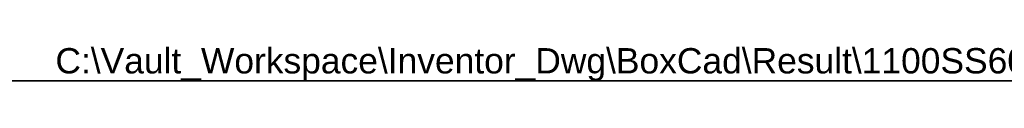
# Model space of a CAD drawing. Header units: inches. Extents: x 3 to 143, y 2 to 93.
# Tile 29 of 36: x 50.57 to 80.52, y 91.5 to 92.6. Entities that reach past the tile are written whole.
import ezdxf

# ---------------------------------------------------------------- set-up
doc = ezdxf.new("R2010")
doc.units = ezdxf.units.IN
doc.header["$LTSCALE"] = 8.561686
doc.header["$MEASUREMENT"] = 0
doc.layers.get('0').update_dxf_attribs({"lineweight": 25})
doc.layers.add('Sketch Geometry(ANSI)', color=7, linetype='Continuous', lineweight=25)
doc.layers.add('Symbols(ANSI)', color=7, linetype='Continuous', lineweight=25)
doc.styles.add('Current-ANSI', font='arial.ttf')

# ---------------------------------------------------------------- blocks, each defined once
blk = doc.blocks.new('Borders 1_EXM - B (Inch)')
at = {"layer": 'Sketch Geometry(ANSI)', "linetype": 'Continuous', "lineweight": 35}
blk.add_line((16.4375, 10.6915), (0.5625, 10.6915), dxfattribs=at)
at = {"layer": 'Symbols(ANSI)', "color": 7, "style": 'Current-ANSI'}
blk.add_attdef('FILENAME_AND_PATH_001', (6.0337, 10.718), '', height=0.09, dxfattribs=at)

msp = doc.modelspace()

# ---------------------------------------------------------------- block references
at = {"xscale": 8.561686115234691, "yscale": 8.561686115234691, "zscale": 8.561686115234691}
msp.add_blockref('Borders 1_EXM - B (Inch)', (0, 0), dxfattribs=at).add_auto_attribs({'FILENAME_AND_PATH_001': 'C:\\Vault_Workspace\\Inventor_Dwg\\BoxCad\\Result\\1100SS6036SC\\1100SS6036SC.idw'})

doc.saveas('drawing.dxf')
